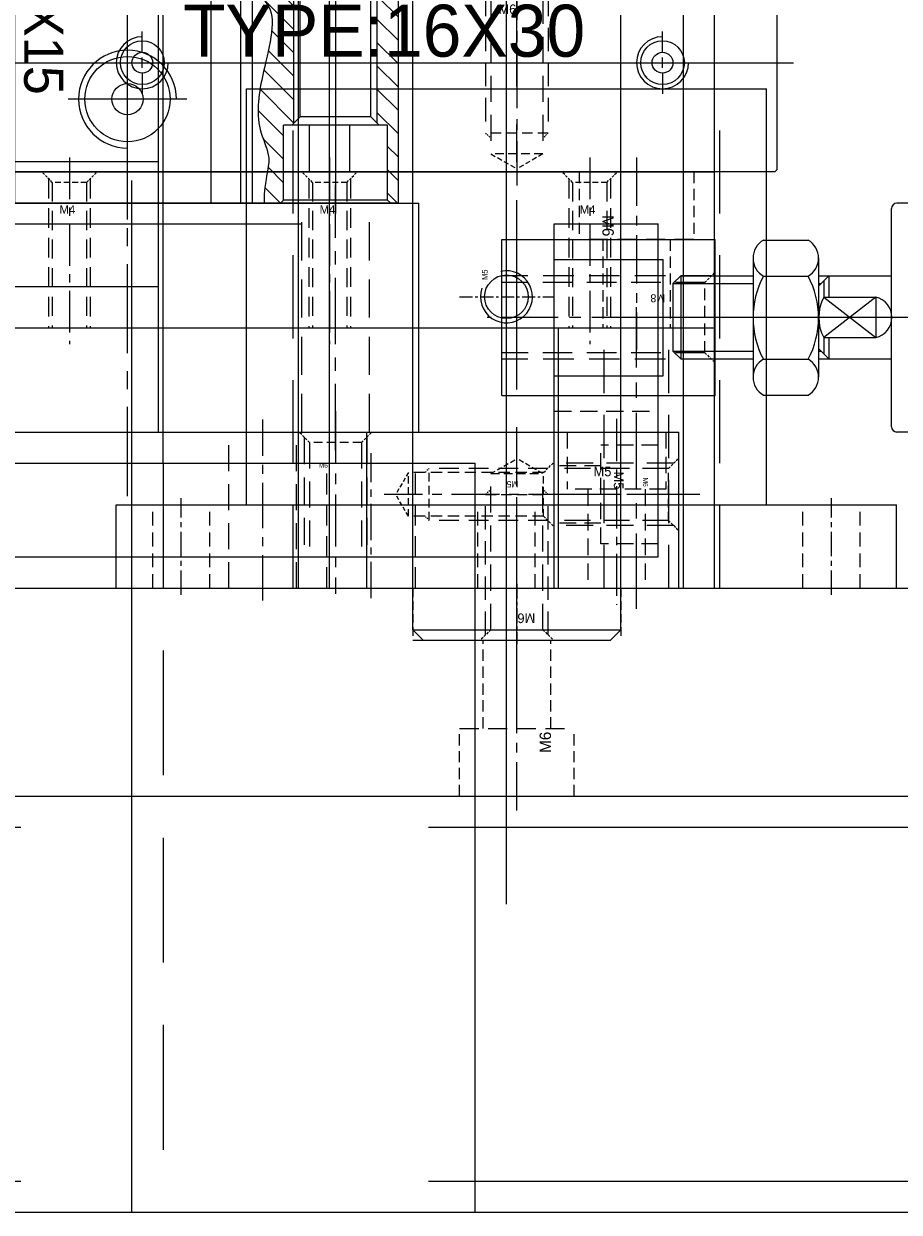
# Model space of a CAD drawing. Header units: millimetres. Extents: x -1657 to 8845, y -11980 to 3013.
# Tile 74 of 256: x 1710 to 1794, y -1102 to -987. Entities that reach past the tile are written whole.
import ezdxf

# ---------------------------------------------------------------- set-up
doc = ezdxf.new("R2010")
doc.units = ezdxf.units.MM
doc.linetypes.add('CENTER', pattern=[2, 1.25, -0.25, 0.25, -0.25])
doc.linetypes.add('DASHED', pattern=[0.75, 0.5, -0.25])
for name, color, linetype in [('不良排出气缸', 253, 'Continuous'), ('图层134', 230, 'Continuous'), ('图层167', 7, 'Continuous'), ('图层169', 24, 'Continuous'), ('图层170', 231, 'Continuous'), ('图层176', 63, 'Continuous'), ('图层36', 121, 'Continuous'), ('图层56', 222, 'Continuous'), ('图层60', 143, 'Continuous'), ('图层61', 43, 'Continuous'), ('图层63', 91, 'Continuous'), ('图层64', 190, 'Continuous'), ('图层65', 50, 'Continuous'), ('圆管', 25, 'Continuous'), ('拔料气缸', 252, 'Continuous'), ('方管', 252, 'Continuous'), ('方管2', 2, 'Continuous'), ('裁切气缸1', 252, 'Continuous')]:
    doc.layers.add(name, color=color, linetype=linetype)

# ---------------------------------------------------------------- blocks, each defined once
blk = doc.blocks.new('4152F')
at = {"layer": '裁切气缸1'}
h = blk.add_hatch(dxfattribs=at)
h.set_pattern_fill('ANSI31', color=256, scale=0.5, style=0)
h.set_pattern_definition([(45, (-79.7772, -223.4112), (-1.122532, 1.122532), [])])
h.paths.add_polyline_path([(49.3, 20.06), (49.5, 20.26), (49.5, 21.06), (56.7, 21.06), (57, 21.36), (57, 22.06), (6, 22.06), (6, 21.36), (6.3, 21.06), (13.5, 21.06), (13.5, 20.26), (13.7, 20.06), (26, 20.06), (26, 19.31), (37, 19.31), (37, 20.06)])
edge = h.paths.add_edge_path()
edge.add_line((37, 12.06), (37, 12.81))
edge.add_line((37, 12.81), (26, 12.81))
edge.add_line((26, 12.81), (26, 12.06))
edge.add_line((26, 12.06), (13.7, 12.06))
edge.add_line((13.7, 12.06), (13.5, 11.86))
edge.add_line((13.5, 11.86), (13.5, 11.06))
edge.add_line((13.5, 11.06), (6.3, 11.06))
edge.add_line((6.3, 11.06), (6, 10.76))
edge.add_line((6, 10.76), (6, 9.37))
edge.add_spline(control_points=[(6, 9.37), (6.74, 9.09), (8.44, 8.58), (11.36, 10.08), (14.68, 8.44), (18.2, 10.37), (22.6, 9.72), (36.65, 8.18), (38.86, 10.67), (44.07, 9), (49.36, 8.26), (52.91, 10.12), (54.84, 9.16), (56.95, 9.19), (57, 9.19)], knot_values=[0.681217, 0.681217, 0.681217, 0.681217, 2.976049, 5.925267, 9.685581, 12.808712, 17.146343, 22.727163, 24.782755, 32.505672, 37.920708, 40.432597, 43.759949, 43.845575, 43.845575, 43.845575, 43.845575], degree=3, periodic=0)
edge.add_line((57, 9.19), (57, 10.76))
edge.add_line((57, 10.76), (56.7, 11.06))
edge.add_line((56.7, 11.06), (49.5, 11.06))
edge.add_line((49.5, 11.06), (49.5, 11.86))
edge.add_line((49.5, 11.86), (49.3, 12.06))
edge.add_line((49.3, 12.06), (37, 12.06))
for p, q in [((6, 22.06), (6, -29.94)), ((6, 22.06), (57, 22.06)), ((57, 22.06), (57, -29.94)), ((6.3, 21.06), (6, 21.36)), ((6.3, 21.06), (6.3, 11.06)), ((6.3, 21.06), (13.5, 21.06)), ((13.5, 21.06), (13.5, 11.06)), ((49.5, 21.06), (49.5, 11.06)), ((56.7, 21.06), (49.5, 21.06)), ((56.7, 21.06), (57, 21.36)), ((56.7, 21.06), (56.7, 11.06)), ((14.3, 19.46), (13.5, 20.26)), ((13.7, 20.06), (26, 20.06)), ((14.3, 19.46), (26, 19.46)), ((14.3, 19.46), (14.3, 12.66)), ((26, 20.06), (26, 12.06)), ((49.3, 20.06), (37, 20.06)), ((37, 20.06), (37, 12.06)), ((48.7, 19.46), (37, 19.46)), ((48.7, 19.46), (49.5, 20.26)), ((48.7, 19.46), (48.7, 12.66)), ((26, 19.31), (37, 19.31)), ((14.3, 12.66), (13.5, 11.86)), ((14.3, 12.66), (26, 12.66)), ((26, 12.81), (37, 12.81)), ((48.7, 12.66), (37, 12.66)), ((48.7, 12.66), (49.5, 11.86)), ((13.7, 12.06), (26, 12.06)), ((49.3, 12.06), (37, 12.06)), ((6.3, 11.06), (6, 10.76)), ((6.3, 11.06), (13.5, 11.06)), ((56.7, 11.06), (49.5, 11.06)), ((56.7, 11.06), (57, 10.76)), ((3, 9.43), (3, -17.32)), ((6, 10.03), (3.6, 10.03)), ((6, 8.04), (57, 8.04)), ((6, 6.91), (57, 6.91)), ((-1, 3.06), (0, 4.06)), ((0, 0), (0, 4.06)), ((0, 4.06), (3, 4.06)), ((6, 4.06), (57, 4.06)), ((-1, -10.94), (-1, 3.06)), ((1.75, 0), (0, 0)), ((0.88, -3.94), (0, 0)), ((0.88, -3.94), (1.75, 0)), ((1.75, -3.94), (1.75, 0)), ((0.88, -3.94), (0, -7.89)), ((0.88, -3.94), (1.75, -7.89)), ((1.75, -3.94), (1.75, -7.89)), ((0, -7.89), (0, -11.94)), ((1.75, -7.89), (0, -7.89)), ((-1, -10.94), (0, -11.94)), ((0, -11.94), (3, -11.94)), ((6, -14.8), (57, -14.8)), ((6, -15.93), (57, -15.93)), ((6, -17.92), (3.6, -17.92)), ((6, -17.79), (57, -17.79)), ((6, -27.69), (57, -27.69)), ((6, -29.94), (57, -29.94))]:
    blk.add_line(p, q, dxfattribs=at)
at = {"layer": '裁切气缸1', "ltscale": 0.5}
for p, q in [((5, 16.06), (41.53, 16.06)), ((20.28, 16.06), (58, 16.06)), ((58.56, -3.94), (-1.87, -3.94)), ((5, -23.94), (58.13, -23.94))]:
    blk.add_line(p, q, dxfattribs=at)
at = {"layer": '裁切气缸1', "ltscale": 0.4}
for p, q in [((16, 1.76), (16, -9.64)), ((47, 1.76), (47, -9.64))]:
    blk.add_line(p, q, dxfattribs=at)
at = {"layer": '裁切气缸1'}
for centre, radius in [((16, -3.94), 4.1), ((47, -3.94), 4.1), ((16, -3.94), 1.5), ((47, -3.94), 1.5)]:
    blk.add_circle(centre, radius, dxfattribs=at)
for centre, radius, start, end in [((3.6, 9.43), 0.6, 90, 180), ((4.98, -3.31), 5.99, 146.3814, 178.8815), ((16, -3.94), 4.7, 180, 90), ((47, -3.94), 4.7, 90, 0), ((-7.67, -3.45), 10.03, 357.1834, 20.1276), ((-7.67, -4.44), 10.03, 339.8724, 2.8166), ((4.98, -4.57), 5.99, 181.1185, 213.6186), ((3.6, -17.32), 0.6, 180, 270)]:
    blk.add_arc(centre, radius, start, end, dxfattribs=at)
blk.add_open_spline([(6, 9.37), (6.74, 9.09), (8.44, 8.58), (11.36, 10.08), (14.68, 8.44), (18.2, 10.37), (22.6, 9.72), (36.65, 8.18), (38.86, 10.67), (44.07, 9), (49.36, 8.26), (52.91, 10.12), (54.84, 9.16), (56.95, 9.19), (57, 9.19)], degree=3, knots=[0.681217, 0.681217, 0.681217, 0.681217, 2.976049, 5.925267, 9.685581, 12.808712, 17.146343, 22.727163, 24.782755, 32.505672, 37.920708, 40.432597, 43.759949, 43.845575, 43.845575, 43.845575, 43.845575], dxfattribs=at)
at = {"layer": '裁切气缸1', "insert": (16.76, -10.12), "char_height": 3.75, "width": 29.8385, "attachment_point": 1}
blk.add_mtext('SDAS-40X15', dxfattribs=at)
blk = doc.blocks.new('14E76')
at = {"layer": '图层56', "color": 1, "linetype": 'CENTER', "ltscale": 4}
blk.add_line((-2.5, 3), (-2.5, -14.57), dxfattribs=at)
at = {"layer": '图层56', "color": 4, "linetype": 'DASHED', "ltscale": 0.471405}
for p, q in [((-5, 0), (-6, 1)), ((0, 0), (1, 1))]:
    blk.add_line(p, q, dxfattribs=at)
at = {"layer": '图层56', "color": 4, "linetype": 'DASHED', "ltscale": 5.166667}
for p, q in [((-5.5, 0.5), (-5.5, -11)), ((0.5, 0.5), (0.5, -11))]:
    blk.add_line(p, q, dxfattribs=at)
at = {"layer": '图层56', "color": 4, "linetype": 'DASHED', "ltscale": 1.666667}
blk.add_line((0, 0), (-5, 0), dxfattribs=at)
at = {"layer": '图层56', "color": 4, "linetype": 'DASHED', "ltscale": 5}
for p, q in [((-5, 0), (-5, -11)), ((0, 0), (0, -11))]:
    blk.add_line(p, q, dxfattribs=at)
at = {"layer": '图层56'}
blk.add_text('M6', height=0.461, dxfattribs=at).set_placement((-4.12, -2.44))
blk = doc.blocks.new('1539C')
at = {"layer": '拔料气缸'}
for p, q in [((-158, -1), (-159.5, -1)), ((-160, -22.5), (-160, -1.5)), ((-180.26, -7.98), (-181.01, -8.73)), ((-180.26, -7.98), (-173.31, -7.98)), ((-167.01, -7.98), (-166.01, -7.98)), ((-166.01, -7.98), (-160.01, -7.98)), ((-181.01, -8.73), (-181.01, -15.23)), ((-181.01, -15.23), (-180.26, -15.98)), ((-180.26, -15.98), (-173.31, -15.98)), ((-167.01, -15.98), (-166.01, -15.98)), ((-166.01, -15.98), (-160.01, -15.98)), ((-158, -23), (-159.5, -23))]:
    blk.add_line(p, q, dxfattribs=at)
at = {"layer": '拔料气缸', "color": 3}
for p, q in [((-172.31, -4.56), (-168.01, -4.56)), ((-173.31, -6.28), (-173.31, -17.73)), ((-167.01, -6.28), (-167.01, -17.73)), ((-180.26, -7.98), (-180.26, -15.98)), ((-166.01, -7.98), (-167.01, -8.98)), ((-166.01, -7.98), (-166.01, -10.04)), ((-181.01, -8.73), (-173.31, -8.73)), ((-172.31, -8.01), (-168.01, -8.01)), ((-167.01, -8.73), (-166.76, -8.73)), ((-167.01, -8.98), (-167.01, -14.98)), ((-166.51, -8.48), (-166.51, -10.04)), ((-166.51, -13.92), (-166.51, -15.48)), ((-166.01, -13.92), (-166.01, -15.98)), ((-181.01, -15.23), (-173.31, -15.23)), ((-166.01, -15.98), (-167.01, -14.98)), ((-167.01, -15.23), (-166.76, -15.23)), ((-172.31, -16.01), (-168.01, -16.01)), ((-172.31, -19.46), (-168.01, -19.46))]:
    blk.add_line(p, q, dxfattribs=at)
at = {"layer": '拔料气缸', "color": 2}
for p, q in [((-161.51, -10.04), (-166.51, -13.92)), ((-166.51, -10.04), (-161.51, -13.92)), ((-166.51, -10.04), (-161.51, -10.04)), ((-161.51, -10.04), (-161.51, -13.92)), ((-166.51, -13.92), (-161.51, -13.92))]:
    blk.add_line(p, q, dxfattribs=at)
at = {"layer": '拔料气缸', "ltscale": 3}
blk.add_line((2.5, -12), (-184, -12), dxfattribs=at)
at = {"layer": '拔料气缸'}
for centre, start, end in [((-159.5, -1.5), 90, 180), ((-159.5, -22.5), 180, 270)]:
    blk.add_arc(centre, 0.5, start, end, dxfattribs=at)
at = {"layer": '拔料气缸', "color": 3}
for centre, radius, start, end in [((-171.32, -6.28), 1.99, 119.7659, 240.2341), ((-169, -6.28), 1.99, 299.7659, 60.2341), ((-164.81, -12.01), 8.5, 151.9275, 208.0725), ((-175.51, -12.01), 8.5, 331.9275, 28.0725), ((-171.32, -17.73), 1.99, 119.7659, 240.2341), ((-169, -17.73), 1.99, 299.7659, 60.2341)]:
    blk.add_arc(centre, radius, start, end, dxfattribs=at)
at = {"layer": '拔料气缸', "color": 2}
for centre, radius, start, end in [((-162.96, -11.98), 4.04, 151.3595, 208.6405), ((-161.95, -11.98), 1.99, 282.8012, 77.1988)]:
    blk.add_arc(centre, radius, start, end, dxfattribs=at)
blk = doc.blocks.new('154C3')
at = {"layer": '图层36', "color": 4, "linetype": 'DASHED', "ltscale": 3.166667}
for p, q in [((5.5, 2), (0, 2)), ((0, -7.5), (0, 2)), ((0, 0), (-4.5, 0)), ((0, -5.5), (-4.5, -5.5)), ((5.5, -7.5), (0, -7.5))]:
    blk.add_line(p, q, dxfattribs=at)
at = {"layer": '图层36', "color": 1, "linetype": 'CENTER', "ltscale": 3.238837}
blk.add_line((6.76, -2.75), (-6.11, -2.75), dxfattribs=at)
at = {"layer": '图层36', "ltscale": 3}
blk.add_text('M5', height=0.93, rotation=270, dxfattribs=at).set_placement((1.25, -0.54))
blk = doc.blocks.new('5F')
at = {"color": 4, "linetype": 'DASHED', "ltscale": 0.471405}
for p, q in [((1, 2.1), (0, 3.1)), ((1, -2.1), (0, -3.1))]:
    blk.add_line(p, q, dxfattribs=at)
at = {"color": 4, "linetype": 'DASHED', "ltscale": 3.8}
for p, q in [((0.6, 2.5), (12, 2.5)), ((0.6, -2.5), (12, -2.5))]:
    blk.add_line(p, q, dxfattribs=at)
at = {"color": 4, "linetype": 'DASHED', "ltscale": 0.188562}
for p, q in [((12, 2.5), (12.4, 2.1)), ((12, -2.5), (12.4, -2.1))]:
    blk.add_line(p, q, dxfattribs=at)
at = {"color": 4, "linetype": 'DASHED', "ltscale": 1.666667}
blk.add_line((12, 2.5), (12, -2.5), dxfattribs=at)
at = {"color": 4, "linetype": 'DASHED', "ltscale": 1.4}
for p, q in [((1, 2.1), (1, -2.1)), ((14, 2.1), (14, -2.1))]:
    blk.add_line(p, q, dxfattribs=at)
at = {"color": 4, "linetype": 'DASHED', "ltscale": 2.166667}
for p, q in [((1, 2.1), (14, 2.1)), ((1, -2.1), (14, -2.1))]:
    blk.add_line(p, q, dxfattribs=at)
at = {"color": 4, "linetype": 'DASHED', "ltscale": 0.80829}
for p in [(14, 2.1), (14, -2.1)]:
    blk.add_line(p, (15.21, 0), dxfattribs=at)
at = {"color": 1, "linetype": 'CENTER', "ltscale": 3.699214}
blk.add_line((-2.16, 0), (16.34, 0), dxfattribs=at)
blk.add_text('M5', height=0.606).set_placement((3.42, -1.28))
blk = doc.blocks.new('15586')
at = {"layer": '图层61', "color": 4, "linetype": 'DASHED', "ltscale": 5.875}
for p, q in [((0.62, 7.38), (-19.5, 7.38)), ((0.62, -0.62), (-19.5, -0.62))]:
    blk.add_line(p, q, dxfattribs=at)
at = {"layer": '图层61', "color": 4, "linetype": 'DASHED', "ltscale": 0.471405}
for p, q in [((0, 6.75), (1, 7.75)), ((0, 0), (1, -1))]:
    blk.add_line(p, q, dxfattribs=at)
at = {"layer": '图层61', "color": 4, "linetype": 'DASHED', "ltscale": 5.666667}
for p, q in [((0, 6.75), (-19.5, 6.75)), ((0, 0), (-19.5, 0))]:
    blk.add_line(p, q, dxfattribs=at)
at = {"layer": '图层61', "color": 4, "linetype": 'DASHED', "ltscale": 2.25}
blk.add_line((0, 0), (0, 6.75), dxfattribs=at)
at = {"layer": '图层61', "color": 1, "linetype": 'CENTER', "ltscale": 4.312154}
blk.add_line((3.16, 3.38), (-20.91, 3.38), dxfattribs=at)
at = {"layer": '图层61'}
blk.add_text('M8', height=0.76, rotation=180, dxfattribs=at).set_placement((-3.82, 5.61))
blk = doc.blocks.new('1566A')
at = {"layer": '图层63', "color": 1, "linetype": 'CENTER', "ltscale": 3.238837}
blk.add_line((2.75, 6.76), (2.75, -11.11), dxfattribs=at)
at = {"layer": '图层63', "color": 4, "linetype": 'DASHED', "ltscale": 3.166667}
for p, q in [((-2, 5.5), (-2, 0)), ((7.5, 5.5), (7.5, 0)), ((7.5, 0), (-2, 0)), ((0, 0), (0, -9.5)), ((5.5, 0), (5.5, -9.5))]:
    blk.add_line(p, q, dxfattribs=at)
at = {"layer": '图层63', "ltscale": 3}
blk.add_text('M5', height=0.93, dxfattribs=at).set_placement((0.54, 1.25))
blk = doc.blocks.new('15680')
at = {"layer": '图层63', "color": 4, "linetype": 'DASHED', "ltscale": 0.471405}
for p, q in [((0, 5), (1, 6)), ((0, 0), (1, -1))]:
    blk.add_line(p, q, dxfattribs=at)
at = {"layer": '图层63', "color": 4, "linetype": 'DASHED', "ltscale": 5.166667}
for p, q in [((0.5, 5.5), (-11, 5.5)), ((0.5, -0.5), (-11, -0.5))]:
    blk.add_line(p, q, dxfattribs=at)
at = {"layer": '图层63', "color": 4, "linetype": 'DASHED', "ltscale": 5}
for p, q in [((0, 5), (-11, 5)), ((0, 0), (-11, 0))]:
    blk.add_line(p, q, dxfattribs=at)
at = {"layer": '图层63', "color": 4, "linetype": 'DASHED', "ltscale": 1.666667}
blk.add_line((0, 0), (0, 5), dxfattribs=at)
at = {"layer": '图层63', "color": 1, "linetype": 'CENTER', "ltscale": 4}
blk.add_line((3, 2.5), (-12.57, 2.5), dxfattribs=at)
at = {"layer": '图层63'}
blk.add_text('M6', height=0.461, rotation=270, dxfattribs=at).set_placement((-2.44, 4.12))
blk = doc.blocks.new('6F')
at = {"color": 4, "linetype": 'DASHED', "ltscale": 0.471405}
for p, q in [((1, 2.5), (0, 3.5)), ((1, -2.5), (0, -3.5))]:
    blk.add_line(p, q, dxfattribs=at)
at = {"color": 4, "linetype": 'DASHED', "ltscale": 4.5}
for p, q in [((0.5, 3), (14, 3)), ((0.5, -3), (14, -3))]:
    blk.add_line(p, q, dxfattribs=at)
at = {"color": 4, "linetype": 'DASHED', "ltscale": 1.666667}
for p, q in [((1, 2.5), (1, -2.5)), ((16, 2.5), (16, -2.5))]:
    blk.add_line(p, q, dxfattribs=at)
at = {"color": 4, "linetype": 'DASHED', "ltscale": 5}
for p, q in [((1, 2.5), (16, 2.5)), ((1, -2.5), (16, -2.5))]:
    blk.add_line(p, q, dxfattribs=at)
at = {"color": 4, "linetype": 'DASHED', "ltscale": 0.235702}
for p, q in [((14, 3), (14.5, 2.5)), ((14, -3), (14.5, -2.5))]:
    blk.add_line(p, q, dxfattribs=at)
at = {"color": 4, "linetype": 'DASHED', "ltscale": 2}
blk.add_line((14, 3), (14, -3), dxfattribs=at)
at = {"color": 4, "linetype": 'DASHED', "ltscale": 0.96225}
for p in [(16, 2.5), (16, -2.5)]:
    blk.add_line(p, (17.44, 0), dxfattribs=at)
at = {"color": 1, "linetype": 'CENTER', "ltscale": 4.23765}
blk.add_line((-2.16, 0), (19.03, 0), dxfattribs=at)
blk.add_text('M6', height=0.924, rotation=90).set_placement((2.56, -1.77))
blk = doc.blocks.new('21073')
at = {"layer": '图层134', "color": 1, "linetype": 'CENTER', "ltscale": 14.55568}
blk.add_line((10, -6.0192), (10, 66.7592), dxfattribs=at)
at = {"layer": '图层134', "ltscale": 5}
for p, q in [((1, 61.74), (0, 60.74)), ((1, 61.74), (19, 61.74)), ((19, 61.74), (20, 60.74)), ((0, 0), (0, 60.74)), ((0, 60.74), (20, 60.74)), ((20, 0), (20, 60.74)), ((0, 0), (20, 0)), ((1, -1), (0, 0)), ((19, -1), (20, 0)), ((1, -1), (19, -1))]:
    blk.add_line(p, q, dxfattribs=at)
for p, rotation in [((10, 61.74), 270), ((10, -1), 90)]:
    blk.add_blockref('6F', p, dxfattribs=dict(at, rotation=rotation))
blk = doc.blocks.new('498CB')
at = {"layer": '不良排出气缸'}
for p, q in [((-82.6, 0), (-82.8, -0.2)), ((0, 0), (-82.6, 0)), ((-44.74, -4.5), (-44.74, 0)), ((-40.86, -4.5), (-40.86, 0)), ((0, 0), (0.2, -0.2)), ((-97.8, -0.5), (-89.8, -0.5)), ((-97.8, -0.5), (-97.8, -20.5)), ((-89.8, -0.5), (-89.8, -7.43)), ((-82.8, -0.2), (-82.8, -20.8)), ((0.2, -0.2), (0.2, -20.8)), ((-89.8, -4.59), (-88.8, -4.48)), ((-88.13, -3.5), (-88.8, -3.75)), ((-88.8, -6.5), (-88.8, -3.75)), ((-85.8, -3.5), (-88.13, -3.5)), ((-85.8, -6.5), (-85.8, -3.5)), ((-83.47, -3.5), (-85.13, -3.5)), ((-40.86, -4.5), (-44.74, -4.5)), ((-89.8, -6.5), (-89.8, -4.59)), ((-82.8, -5.5), (-82.8, -9.5)), ((-87.8, -7.43), (-87.37, -6.5)), ((-82.8, -6.5), (-87.37, -6.5)), ((-90.8, -7.43), (-87.8, -7.43)), ((-90.8, -7.43), (-90.8, -13.57)), ((-90.5, -7.43), (-90.5, -13.57)), ((-60.8, -9.5), (-60.8, -7.5)), ((-10.8, -9.5), (-10.8, -7.5)), ((-60.8, -11), (-60.8, -10)), ((-10.8, -11), (-10.8, -10)), ((-60.8, -11.5), (-60.8, -13.5)), ((-10.8, -11.5), (-10.8, -13.5)), ((-90.8, -13.57), (-87.8, -13.57)), ((-89.8, -13.57), (-89.8, -20.5)), ((-87.8, -13.57), (-87.37, -14.5)), ((-82.8, -14.5), (-87.37, -14.5)), ((-40.86, -16.5), (-44.74, -16.5)), ((-44.74, -21), (-44.74, -16.5)), ((-40.86, -21), (-40.86, -16.5)), ((-97.8, -20.5), (-89.8, -20.5)), ((-82.8, -20.8), (-82.6, -21)), ((0, -21), (-82.6, -21)), ((0, -21), (0.2, -20.8))]:
    blk.add_line(p, q, dxfattribs=at)
at = {"layer": '不良排出气缸', "ltscale": 4}
for p, q in [((-91.12, -7.5), (-82.36, -7.5)), ((-98.87, -10.5), (1.78, -10.5))]:
    blk.add_line(p, q, dxfattribs=at)
at = {"layer": '不良排出气缸'}
for centre, radius in [((-60.8, -10.5), 2.1), ((-10.8, -10.5), 2.1), ((-60.8, -10.5), 1), ((-10.8, -10.5), 1)]:
    blk.add_circle(centre, radius, dxfattribs=at)
for centre, radius, start, end in [((-85.16, -5.5), 3.59, 146.1035, 196.1914), ((-82.47, -5.5), 3.33, 143.1301, 197.4576), ((-86.13, -5.5), 3.33, 342.5424, 36.8699), ((-60.8, -10.5), 2.5, 90, 0), ((-10.8, -10.5), 2.5, 90, 0)]:
    blk.add_arc(centre, radius, start, end, dxfattribs=at)
at = {"layer": '不良排出气缸', "insert": (-56.89, -4.92), "char_height": 5, "width": 42.7699, "attachment_point": 1}
blk.add_mtext('TYPE:16X30', dxfattribs=at)
blk = doc.blocks.new('242E8')
at = {"layer": '图层169', "color": 1, "linetype": 'CENTER', "ltscale": 3.728372}
blk.add_line((3.25, 7.89), (3.25, -10.61), dxfattribs=at)
at = {"layer": '图层169', "color": 4, "linetype": 'DASHED', "ltscale": 2.166667}
for p, q in [((-2.25, 6.5), (-2.25, 0)), ((8.75, 6.5), (8.75, 0)), ((0, 0), (0, -8.5)), ((6.5, 0), (6.5, -8.5))]:
    blk.add_line(p, q, dxfattribs=at)
at = {"layer": '图层169', "color": 4, "linetype": 'DASHED', "ltscale": 3.666667}
blk.add_line((8.75, 0), (-2.25, 0), dxfattribs=at)
at = {"layer": '图层169', "ltscale": 4}
blk.add_text('M6', height=1.094, rotation=270, dxfattribs=at).set_placement((-0.03, 2.34))
blk = doc.blocks.new('24459')
at = {"layer": '图层167', "color": 1, "linetype": 'CENTER', "ltscale": 3.728372}
blk.add_line((-3.25, -7.89), (-3.25, 10.61), dxfattribs=at)
at = {"layer": '图层167', "color": 4, "linetype": 'DASHED', "ltscale": 2.166667}
for p, q in [((-6.5, 0), (-6.5, 8.5)), ((0, 0), (0, 8.5)), ((-8.75, -6.5), (-8.75, 0)), ((2.25, -6.5), (2.25, 0))]:
    blk.add_line(p, q, dxfattribs=at)
at = {"layer": '图层167', "color": 4, "linetype": 'DASHED', "ltscale": 3.666667}
blk.add_line((-8.75, 0), (2.25, 0), dxfattribs=at)
at = {"layer": '图层167', "ltscale": 4}
blk.add_text('M6', height=1.094, rotation=90, dxfattribs=at).set_placement((0.03, -2.34))
blk = doc.blocks.new('29DBD')
at = {"layer": '圆管', "ltscale": 1.625}
for p, q in [((0, 37), (-380, 37)), ((0, -3), (0, 37)), ((0, -3), (-380, -3))]:
    blk.add_line(p, q, dxfattribs=at)
at = {"layer": '圆管', "color": 4, "linetype": 'DASHED', "ltscale": 126.666667}
for p, q in [((0, 34), (-380, 34)), ((0, 0), (-380, 0))]:
    blk.add_line(p, q, dxfattribs=at)
at = {"layer": '圆管', "color": 1, "linetype": 'CENTER', "ltscale": 88.16}
blk.add_line((30.4, 17), (-410.4, 17), dxfattribs=at)
blk = doc.blocks.new('5C')
at = {"color": 1, "linetype": 'CENTER'}
for p, q in [((0, 4.5), (0, -4.5)), ((-4.5, 0), (4.5, 0))]:
    blk.add_line(p, q, dxfattribs=at)
blk.add_circle((0, 0), 2.1)
at = {"color": 2, "linetype": 'Continuous'}
blk.add_arc((0, 0), 2.5, 70.7735, 12.493, dxfattribs=at)
blk.add_text('M5', height=0.54).set_placement((1.62, 1.8))
blk = doc.blocks.new('29E20')
at = {"layer": '图层65', "ltscale": 1.625}
for p, q in [((0, 9), (0, -66)), ((0, 9), (8, 9)), ((8, 9), (8, -66)), ((8, -3.5), (48, -3.5)), ((48, -3.5), (48, -53.5)), ((8, -53.5), (48, -53.5)), ((0, -66), (8, -66))]:
    blk.add_line(p, q, dxfattribs=at)
at = {"layer": '图层65', "color": 4, "linetype": 'DASHED', "ltscale": 2.666667}
for p, q in [((0, 5.5), (8, 5.5)), ((0, 0), (8, 0)), ((0, -25.75), (8, -25.75)), ((0, -31.25), (8, -31.25)), ((0, -57), (8, -57)), ((0, -62.5), (8, -62.5))]:
    blk.add_line(p, q, dxfattribs=at)
at = {"layer": '图层65', "color": 1, "linetype": 'CENTER', "ltscale": 1.856}
for p, q in [((-0.64, 2.75), (8.64, 2.75)), ((-0.64, -59.75), (8.64, -59.75))]:
    blk.add_line(p, q, dxfattribs=at)
at = {"layer": '图层65', "color": 4, "linetype": 'DASHED', "ltscale": 16}
for p, q in [((0, -8), (48, -8)), ((0, -49), (48, -49))]:
    blk.add_line(p, q, dxfattribs=at)
at = {"layer": '图层65', "color": 1, "linetype": 'CENTER', "ltscale": 11.136}
blk.add_line((-3.84, -28.5), (51.84, -28.5), dxfattribs=at)
at = {"layer": '图层65', "lineweight": -3, "ltscale": 10}
blk.add_blockref('5C', (28, -28.5), dxfattribs=at)
blk = doc.blocks.new('2A561')
at = {"layer": '方管2', "ltscale": 2.125}
for p, q in [((0, 3), (470, 3)), ((0, -37), (470, -37))]:
    blk.add_line(p, q, dxfattribs=at)
at = {"layer": '方管2', "color": 4, "linetype": 'DASHED', "ltscale": 156.666667}
for p, q in [((0, 0), (470, 0)), ((0, -34), (470, -34))]:
    blk.add_line(p, q, dxfattribs=at)
blk = doc.blocks.new('5905C')
at = {"layer": '图层169', "color": 1, "linetype": 'CENTER', "ltscale": 3.2}
blk.add_line((-1.65, 2.38), (-1.65, -15.55), dxfattribs=at)
at = {"layer": '图层169', "color": 4, "linetype": 'DASHED', "ltscale": 0.471405}
for p, q in [((-3.3, 0), (-4.3, 1)), ((0, 0), (1, 1))]:
    blk.add_line(p, q, dxfattribs=at)
at = {"layer": '图层169', "color": 4, "linetype": 'DASHED', "ltscale": 3.783333}
for p, q in [((-3.65, 0.35), (-3.65, -14)), ((0.35, 0.35), (0.35, -14))]:
    blk.add_line(p, q, dxfattribs=at)
at = {"layer": '图层169', "color": 4, "linetype": 'DASHED', "ltscale": 1.1}
blk.add_line((0, 0), (-3.3, 0), dxfattribs=at)
at = {"layer": '图层169', "color": 4, "linetype": 'DASHED', "ltscale": 3.666667}
for p, q in [((-3.3, 0), (-3.3, -14)), ((0, 0), (0, -14))]:
    blk.add_line(p, q, dxfattribs=at)
at = {"layer": '图层169'}
blk.add_text('M4', height=0.814, dxfattribs=at).set_placement((-2.61, -3.02))

msp = doc.modelspace()

# ---------------------------------------------------------------- linework, layer by layer
at = {"layer": '图层167', "ltscale": 0.425}
for p, q in [((1356.0605, -1041.6622), (1906.0605, -1041.6622)), ((1356.0605, -1061.6622), (1906.0605, -1061.6622))]:
    msp.add_line(p, q, dxfattribs=at)
at = {"layer": '图层167', "color": 4, "linetype": 'DASHED', "ltscale": 1.666667}
for p, q in [((1747.0605, -1041.6622), (1747.0605, -1046.6622)), ((1767.0605, -1041.6622), (1767.0605, -1046.6622))]:
    msp.add_line(p, q, dxfattribs=at)
at = {"layer": '图层167', "color": 1, "linetype": 'CENTER', "ltscale": 1.16}
msp.add_line((1757.0605, -1041.2622), (1757.0605, -1047.0622), dxfattribs=at)
at = {"layer": '图层167', "color": 4, "linetype": 'DASHED', "ltscale": 6.666667}
msp.add_line((1747.0605, -1046.6622), (1767.0605, -1046.6622), dxfattribs=at)
at = {"layer": '图层169', "ltscale": 0.425}
for p, q in [((1626.0605, -1001.6622), (1776.0605, -1001.6622)), ((1776.0605, -1016.6622), (1776.0605, -1001.6622)), ((1626.0605, -1016.6622), (1776.0605, -1016.6622))]:
    msp.add_line(p, q, dxfattribs=at)
at = {"layer": '图层170', "color": 1, "linetype": 'CENTER', "ltscale": 5.8}
msp.add_line((1768.5605, -1043.6622), (1768.5605, -1014.6622), dxfattribs=at)
at = {"layer": '图层170', "ltscale": 0.425}
for p, q in [((1761.0605, -1041.6622), (1761.0605, -1016.6622)), ((1761.0605, -1016.6622), (1776.0605, -1016.6622)), ((1776.0605, -1041.6622), (1776.0605, -1016.6622)), ((1761.0605, -1041.6622), (1776.0605, -1041.6622))]:
    msp.add_line(p, q, dxfattribs=at)
at = {"layer": '图层170', "color": 4, "linetype": 'DASHED', "ltscale": 8.333333}
for p, q in [((1765.4605, -1041.6622), (1765.4605, -1016.6622)), ((1771.6605, -1041.6622), (1771.6605, -1016.6622))]:
    msp.add_line(p, q, dxfattribs=at)
at = {"layer": '图层176', "color": 1, "linetype": 'CENTER', "ltscale": 6.867942}
msp.add_line((1719.6321, -1032.832), (1719.6321, -998.4923), dxfattribs=at)
at = {"layer": '图层176', "color": 1, "linetype": 'CENTER', "ltscale": 5.104}
msp.add_line((1739.6321, -1028.4222), (1739.6321, -1002.9022), dxfattribs=at)
at = {"layer": '图层176', "ltscale": 5}
for p, q in [((1691.6321, -1004.6622), (1747.6321, -1004.6622)), ((1747.6321, -1026.6622), (1747.6321, -1004.6622)), ((1691.6321, -1026.6622), (1747.6321, -1026.6622))]:
    msp.add_line(p, q, dxfattribs=at)
at = {"layer": '图层176', "color": 4, "linetype": 'DASHED', "ltscale": 7.333333}
for p, q in [((1736.3821, -1026.6622), (1736.3821, -1004.6622)), ((1742.8821, -1026.6622), (1742.8821, -1004.6622))]:
    msp.add_line(p, q, dxfattribs=at)
at = {"layer": '图层36', "ltscale": 1.625}
for p, q in [((1760.6321, -1038.6622), (1760.6321, -1006.6622)), ((1760.6321, -1006.6622), (1770.6321, -1006.6622)), ((1770.6321, -1038.6622), (1770.6321, -1006.6622)), ((1760.6321, -1038.6622), (1770.6321, -1038.6622))]:
    msp.add_line(p, q, dxfattribs=at)
at = {"layer": '图层36', "color": 4, "linetype": 'DASHED', "ltscale": 3.333333}
msp.add_line((1760.6321, -1024.6622), (1770.6321, -1024.6622), dxfattribs=at)
at = {"layer": '图层56', "ltscale": 2}
for p, q in [((1635.6321, -1026.6622), (1760.6321, -1026.6622)), ((1760.6321, -1038.6622), (1760.6321, -1026.6622)), ((1635.6321, -1038.6622), (1760.6321, -1038.6622))]:
    msp.add_line(p, q, dxfattribs=at)
at = {"layer": '图层60', "ltscale": 1.5}
for p, q in [((1722.6321, -1026.6622), (1722.6321, -931.3822)), ((1550.5605, -1000.6622), (1722.6321, -1000.6622)), ((1550.5605, -1012.6622), (1722.6321, -1012.6622)), ((1722.6321, -1026.6622), (1742.6321, -1026.6622)), ((1742.6321, -1041.6622), (1742.6321, -1026.6622)), ((1530.5605, -1041.6622), (1742.6321, -1041.6622))]:
    msp.add_line(p, q, dxfattribs=at)
at = {"layer": '图层60', "color": 1, "linetype": 'CENTER', "ltscale": 39.920618}
msp.add_line((1536.7947, -1006.6622), (1736.3978, -1006.6622), dxfattribs=at)
at = {"layer": '图层60', "color": 1, "linetype": 'CENTER', "ltscale": 3.48}
msp.add_line((1732.6321, -1042.8622), (1732.6321, -1025.4622), dxfattribs=at)
at = {"layer": '图层60', "color": 4, "linetype": 'DASHED', "ltscale": 5}
for p, q in [((1729.3821, -1041.6622), (1729.3821, -1026.6622)), ((1735.8821, -1041.6622), (1735.8821, -1026.6622))]:
    msp.add_line(p, q, dxfattribs=at)
at = {"layer": '图层61', "ltscale": 3.75}
for p, q in [((1755.6321, -1008.1622), (1776.1321, -1008.1622)), ((1755.6321, -1023.1622), (1755.6321, -1008.1622)), ((1776.1321, -1023.1622), (1776.1321, -1008.1622)), ((1760.6321, -1010.072), (1771.1321, -1010.072)), ((1760.6321, -1021.2523), (1760.6321, -1010.072)), ((1771.1321, -1021.2523), (1771.1321, -1010.072)), ((1760.6321, -1021.2523), (1771.1321, -1021.2523)), ((1755.6321, -1023.1622), (1776.1321, -1023.1622))]:
    msp.add_line(p, q, dxfattribs=at)
at = {"layer": '图层63', "ltscale": 1.625}
for p, q in [((1760.6321, -1041.6622), (1760.6321, -1026.6622)), ((1760.6321, -1026.6622), (1772.6321, -1026.6622)), ((1772.6321, -1041.6622), (1772.6321, -1026.6622)), ((1760.6321, -1041.6622), (1772.6321, -1041.6622))]:
    msp.add_line(p, q, dxfattribs=at)
at = {"layer": '图层64', "ltscale": 1.625}
for p, q in [((1722.6321, -1026.6622), (1722.6321, -931.3822)), ((1722.6321, -1026.6622), (1742.6321, -1026.6622)), ((1742.6321, -1041.6622), (1742.6321, -1026.6622)), ((1570.6321, -1041.6622), (1742.6321, -1041.6622))]:
    msp.add_line(p, q, dxfattribs=at)
at = {"layer": '图层64', "color": 1, "linetype": 'CENTER', "ltscale": 3.48}
msp.add_line((1732.6321, -1042.8622), (1732.6321, -1025.4622), dxfattribs=at)
at = {"layer": '图层64', "color": 4, "linetype": 'DASHED', "ltscale": 5}
for p, q in [((1729.3821, -1041.6622), (1729.3821, -1026.6622)), ((1735.8821, -1041.6622), (1735.8821, -1026.6622))]:
    msp.add_line(p, q, dxfattribs=at)
at = {"layer": '方管', "color": 4, "linetype": 'DASHED', "ltscale": 198.333333}
msp.add_line((1720.0605, -1101.6622), (1720.0605, -506.6622), dxfattribs=at)
at = {"layer": '方管', "ltscale": 1.125}
for p, q in [((1723.0605, -1029.6622), (1723.0605, -506.6622)), ((1653.0605, -1029.6622), (1753.0605, -1029.6622)), ((1753.0605, -1101.6622), (1753.0605, -1029.6622)), ((1653.0605, -1041.6622), (1753.0605, -1041.6622)), ((1653.0605, -1101.6622), (1753.0605, -1101.6622)), ((1683.0605, -1101.6622), (1723.0605, -1101.6622))]:
    msp.add_line(p, q, dxfattribs=at)
at = {"layer": '方管', "color": 1, "linetype": 'CENTER', "ltscale": 2.784}
msp.add_line((1743.0605, -1042.6222), (1743.0605, -1028.7022), dxfattribs=at)
at = {"layer": '方管', "color": 4, "linetype": 'DASHED', "ltscale": 24}
msp.add_line((1723.0605, -1029.6622), (1723.0605, -1101.6622), dxfattribs=at)
at = {"layer": '方管', "color": 4, "linetype": 'DASHED', "ltscale": 4}
for p, q in [((1738.8105, -1041.6622), (1738.8105, -1029.6622)), ((1747.3105, -1041.6622), (1747.3105, -1029.6622))]:
    msp.add_line(p, q, dxfattribs=at)

# ---------------------------------------------------------------- block references
at = {"layer": '不良排出气缸', "ltscale": 2.138047}
msp.add_blockref('498CB', (1781.8605, -980.6622), dxfattribs=at)
at = {"layer": '图层134', "ltscale": 5}
msp.add_blockref('21073', (1747.0605, -1045.6622), dxfattribs=at)
at = {"layer": '图层167', "ltscale": 5}
msp.add_blockref('24459', (1760.3105, -1055.1622), dxfattribs=at)
at = {"layer": '图层169', "ltscale": 3}
for p in [(1715.7105, -1002.6622), (1740.7105, -1002.6622), (1765.7105, -1002.6622)]:
    msp.add_blockref('5905C', p, dxfattribs=at)
at = {"layer": '图层169', "ltscale": 0.425}
msp.add_blockref('242E8', (1765.3105, -1008.1622), dxfattribs=at)
at = {"layer": '图层36', "ltscale": 1.625}
msp.add_blockref('154C3', (1765.1321, -1029.9122), dxfattribs=at)
at = {"layer": '图层56', "ltscale": 1.5}
msp.add_blockref('14E76', (1742.1321, -1027.6622), dxfattribs=at)
at = {"layer": '图层56', "ltscale": 1.625, "rotation": 180}
msp.add_blockref('5F', (1760.6321, -1032.6622), dxfattribs=at)
at = {"layer": '图层61', "ltscale": 3.75}
msp.add_blockref('15586', (1775.1321, -1019.0372), dxfattribs=at)
at = {"layer": '图层63', "ltscale": 1.625}
for name, p in [('1566A', (1763.8821, -1032.1622)), ('15680', (1771.6321, -1035.1622))]:
    msp.add_blockref(name, p, dxfattribs=at)
at = {"layer": '图层65', "ltscale": 2.125, "rotation": 90}
msp.add_blockref('29E20', (1727.5605, -1041.6622), dxfattribs=at)
at = {"layer": '圆管', "ltscale": 2.125, "rotation": 270}
msp.add_blockref('29DBD', (1739.0605, -1041.6622), dxfattribs=at)
at = {"layer": '拔料气缸', "ltscale": 1.625}
msp.add_blockref('1539C', (1953.0695, -1003.6622), dxfattribs=at)
at = {"layer": '方管2', "ltscale": 2.125}
msp.add_blockref('2A561', (1396.0605, -1064.6622), dxfattribs=at)
at = {"layer": '裁切气缸1', "ltscale": 3.304255, "rotation": 270}
msp.add_blockref('4152F', (1723.5765, -947.6622), dxfattribs=at)

doc.saveas('drawing.dxf')
